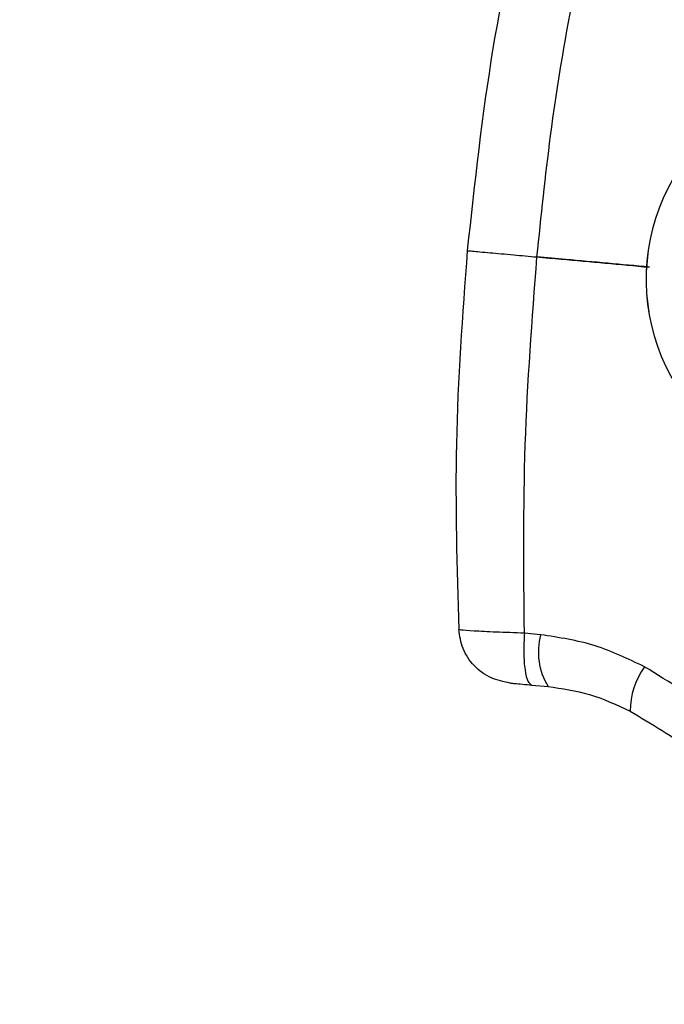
# Model space of a CAD drawing. Header units: inches. Extents: x 170 to 284, y 215 to 248.
# Tile 139 of 195: x 186.1061 to 186.1571, y 224.4551 to 224.5329. Entities that reach past the tile are written whole.
import ezdxf

# ---------------------------------------------------------------- set-up
doc = ezdxf.new("R2010")
doc.units = ezdxf.units.IN
doc.header["$LTSCALE"] = 0.25
doc.header["$MEASUREMENT"] = 0
doc.layers.add('ANNOTATIONS', color=1, linetype='Continuous')
doc.layers.add('RH BENCH MOUNT', color=7, linetype='Continuous')
doc.styles.add('ARIAL', font='arial.ttf', dxfattribs={"height": 0.09375})
doc.dimstyles.new('STANDARD$0', dxfattribs={"dimtxt": 0.09375, "dimasz": 0.09375, "dimexe": 0.03125, "dimexo": 0.046875, "dimgap": 0.09, "dimtad": 0, "dimtih": 1, "dimtoh": 1, "dimdec": 4, "dimzin": 0, "dimdsep": 46, "dimtxsty": 'ARIAL', "dimcen": 0.09, "dimadec": 0, "dimazin": 0, "dimtfac": 1, "dimtdec": 4, "dimtofl": 0, "dimtmove": 0, "dimatfit": 1, "dimfxl": 1, "dimtolj": 1, "dimtzin": 0, "dimarcsym": 0})

# ---------------------------------------------------------------- blocks, each defined once
blk = doc.blocks.new('*D44')
at = {"layer": 'ANNOTATIONS', "color": 0, "lineweight": -2, "transparency": 16777216}
for p, q in [((185.9644948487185, 225.4792255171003), (185.9644948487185, 226.2131025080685)), ((187.3643717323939, 224.3791894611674), (187.3643717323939, 226.2131025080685)), ((186.0582448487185, 226.1818525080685), (186.3541591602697, 226.1818525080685)), ((187.2706217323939, 226.1818525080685), (186.9747074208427, 226.1818525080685))]:
    blk.add_line(p, q, dxfattribs=at)
at = {"layer": 'ANNOTATIONS', "color": 0, "transparency": 16777216}
for points in [[(186.0582448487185, 226.1974775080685), (186.0582448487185, 226.1662275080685), (185.9644948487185, 226.1818525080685)], [(187.2706217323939, 226.1974775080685), (187.2706217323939, 226.1662275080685), (187.3643717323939, 226.1818525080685)]]:
    blk.add_solid(points, dxfattribs=at)
at = {"layer": 'defpoints', "color": 0, "transparency": 16777216}
for p in [(187.3643717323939, 226.1818525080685), (185.9644948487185, 225.4323505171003), (187.3643717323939, 224.3323144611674)]:
    blk.add_point(p, dxfattribs=at)
at = {"layer": 'ANNOTATIONS', "color": 0, "transparency": 16777216, "insert": (186.6644332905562, 226.1818525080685), "char_height": 0.09375, "attachment_point": 5, "style": 'ARIAL'}
blk.add_mtext('\\A1;DIM "A"', dxfattribs=at)

msp = doc.modelspace()

# ---------------------------------------------------------------- hatches: boundary and pattern name
at = {"layer": 'RH BENCH MOUNT'}
h = msp.add_hatch(dxfattribs=at)
h.set_pattern_fill('ANSI31', color=256, scale=0.34241245, angle=2.8e-322, style=0)
h.set_pattern_definition([(45, (176.1263761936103, 218.320867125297), (-0.03026527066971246, 0.03026527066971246), [])])
edge = h.paths.add_edge_path(flags=0)
edge.add_arc((186.41301658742, 224.2130895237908), 0.021400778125, 89.9999999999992, 390.52248781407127, ccw=False)
edge.add_line((186.41301658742, 224.2344903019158), (186.485779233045, 224.2344903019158))
edge.add_arc((186.485779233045, 224.6453852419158), 0.4108949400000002, 270, 450.0000000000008)
edge.add_line((186.485779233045, 225.0562801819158), (186.00212164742, 225.0562801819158))
edge.add_arc((186.00212164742, 225.0605603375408), 0.004280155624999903, 180.0000000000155, 269.9999999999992, ccw=False)
edge.add_line((185.997841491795, 225.0605603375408), (185.997841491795, 225.1033618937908))
edge.add_arc((186.00212164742, 225.1033618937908), 0.004280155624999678, 360, 540, ccw=False)
edge.add_line((186.006401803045, 225.1033618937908), (186.006401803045, 225.0605603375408))
edge.add_line((186.006401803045, 225.0605603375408), (186.003169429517, 225.0605603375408))
edge.add_line((186.003169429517, 225.0605603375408), (186.003169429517, 225.1033618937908))
edge.add_arc((186.00212164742, 225.1033618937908), 0.001047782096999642, 360, 540.0000000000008)
edge.add_line((186.001073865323, 225.1033618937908), (186.001073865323, 225.0605603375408))
edge.add_arc((186.00212164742, 225.0605603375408), 0.001047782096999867, 180, 270)
edge.add_line((186.00212164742, 225.0595125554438), (186.485779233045, 225.0595125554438))
edge.add_arc((186.485779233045, 224.6453852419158), 0.4141273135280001, 269.9999999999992, 450, ccw=False)
edge.add_line((186.485779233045, 224.2312579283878), (186.41301658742, 224.2312579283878))
edge.add_arc((186.41301658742, 224.2130895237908), 0.018168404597, 450.0000000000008, 750.5224878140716)
edge.add_arc((186.4277648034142, 224.221784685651), 0.001047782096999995, 390.5224878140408, 495.0000000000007)
edge.add_line((186.4270239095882, 224.222525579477), (186.4183287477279, 224.2138304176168))
edge.add_line((186.4183287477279, 224.2138304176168), (186.4160431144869, 224.2161160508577))
edge.add_line((186.4160431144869, 224.2161160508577), (186.4247382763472, 224.224811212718))
edge.add_arc((186.4277648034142, 224.221784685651), 0.004280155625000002, 390.522487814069, 495.0000000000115, ccw=False)
h = msp.add_hatch(dxfattribs=at)
h.set_pattern_fill('ANSI31', color=256, scale=0.34241245, style=0)
h.set_pattern_definition([(45, (176.0930244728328, 218.320867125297), (-0.03026527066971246, 0.03026527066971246), [])])
edge = h.paths.add_edge_path(flags=0)
edge.add_line((186.4524275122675, 225.0520000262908), (186.1100150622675, 225.0520000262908))
edge.add_line((186.1100150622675, 225.0520000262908), (186.1100150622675, 225.0562801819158))
edge.add_line((186.1100150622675, 225.0562801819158), (186.4524275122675, 225.0562801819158))
edge.add_arc((186.4524275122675, 224.6453852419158), 0.4108949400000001, 269.9999999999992, 450, ccw=False)
edge.add_line((186.4524275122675, 224.2344903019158), (186.3796648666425, 224.2344903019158))
edge.add_line((186.3796648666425, 224.2344903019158), (186.3796648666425, 224.2387704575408))
edge.add_line((186.3796648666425, 224.2387704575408), (186.4524275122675, 224.2387704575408))
edge.add_arc((186.4524275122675, 224.6453852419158), 0.406614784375, 270, 450.0000000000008)

# ---------------------------------------------------------------- linework, layer by layer
for p, q in [((186.1472924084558, 224.4842879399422), (186.1460091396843, 224.4844140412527)), ((186.1466042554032, 224.4803114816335), (186.1478805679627, 224.4801930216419))]:
    msp.add_line(p, q, dxfattribs=at)
for centre, radius, start, end in [((186.1715641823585, 224.5123814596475), 0.01593228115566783, 125.526803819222, 223.8416457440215), ((186.1715657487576, 224.512381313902), 0.01593228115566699, 125.5268038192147, 223.8416457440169), ((186.1524005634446, 224.482931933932), 0.005285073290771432, 165.1331995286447, 211.2139626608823), ((186.1604906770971, 224.4782204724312), 0.006116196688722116, 144.6932917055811, 179.800904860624)]:
    msp.add_arc(centre, radius, start, end, dxfattribs=at)
for points, knots in [([(186.1415220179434, 224.5146760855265), (186.1421010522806, 224.5200241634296), (186.1432217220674, 224.5303748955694), (186.145456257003, 224.5405427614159), (186.1465362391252, 224.5454570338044)], [0, 0, 0, 0, 0.5166859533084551, 1, 1, 1, 1]), ([(186.1470057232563, 224.514178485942), (186.1473363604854, 224.5173739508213), (186.148050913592, 224.5242797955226), (186.1497365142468, 224.5345937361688), (186.1513344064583, 224.5416449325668), (186.1521078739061, 224.5450580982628)], [0, 0, 0, 0, 0.3076441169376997, 0.6648617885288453, 1, 1, 1, 1]), ([(186.1408528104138, 224.4847042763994), (186.1407078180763, 224.4895970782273), (186.1404116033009, 224.4995929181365), (186.1411461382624, 224.5095718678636), (186.1415211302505, 224.5146662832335)], [0, 0, 0, 0, 0.4894838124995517, 1, 1, 1, 1]), ([(186.1415621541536, 224.5146625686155), (186.1415567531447, 224.5146630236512), (186.1415418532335, 224.5146642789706), (186.1419756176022, 224.5146248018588), (186.1431058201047, 224.5145222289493), (186.1449885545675, 224.5143515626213), (186.1463773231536, 224.514225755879), (186.1470048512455, 224.5141689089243)], [0, 0, 0, 0, 0.09013511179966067, 0.248658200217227, 0.5414135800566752, 0.7927834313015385, 1, 1, 1, 1]), ([(186.15589328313, 224.5133709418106), (186.153690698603, 224.5135710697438), (186.1507284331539, 224.5138402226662), (186.147765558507, 224.5141094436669), (186.1470057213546, 224.5141784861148)], [0, 0, 0, 0, 0.7435473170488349, 1, 1, 1, 1]), ([(186.1460142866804, 224.484414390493), (186.1459647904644, 224.4893804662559), (186.1458658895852, 224.4993034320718), (186.1466254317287, 224.509216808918), (186.1470048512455, 224.5141689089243)], [0, 0, 0, 0, 0.5004628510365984, 1, 1, 1, 1]), ([(186.1470048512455, 224.5141689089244), (186.147640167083, 224.5141111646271), (186.1506032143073, 224.5138418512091), (186.153565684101, 224.5135725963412), (186.1558929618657, 224.5133610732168)], [0, 0, 0, 0, 0.2144129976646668, 1, 1, 1, 1]), ([(186.1448886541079, 224.4804707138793), (186.1443791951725, 224.4805707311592), (186.1433254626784, 224.4807776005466), (186.1419950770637, 224.4817749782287), (186.1410606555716, 224.4831437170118), (186.140905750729, 224.484197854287), (186.1408307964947, 224.4847079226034)], [0, 0, 0, 0, 0.2415860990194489, 0.4996813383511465, 0.7579094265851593, 0.9999999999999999, 0.9999999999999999, 0.9999999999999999, 0.9999999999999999]), ([(186.1460142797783, 224.4844146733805), (186.1452396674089, 224.4844405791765), (186.1436806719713, 224.4844927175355), (186.1419333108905, 224.4845821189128), (186.1409224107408, 224.4846579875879), (186.1409312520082, 224.4846921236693), (186.1409347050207, 224.4847054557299)], [0, 0, 0, 0, 0.2719162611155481, 0.5472623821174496, 0.8231804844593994, 0.9999999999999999, 0.9999999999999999, 0.9999999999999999, 0.9999999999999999]), ([(186.1460142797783, 224.4844146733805), (186.1459888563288, 224.4838936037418), (186.1459361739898, 224.4828138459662), (186.146039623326, 224.4814541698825), (186.1462671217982, 224.4805125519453), (186.1464945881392, 224.4803769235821), (186.1466043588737, 224.48031147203)], [0, 0, 0, 0, 0.2412900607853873, 0.4999999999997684, 0.7587099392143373, 1, 1, 1, 1]), ([(186.1554994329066, 224.4817553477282), (186.1542158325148, 224.4823745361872), (186.1515957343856, 224.4836384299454), (186.1487460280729, 224.4840685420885), (186.1472924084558, 224.4842879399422)], [0, 0, 0, 0, 0.4899054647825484, 1, 1, 1, 1]), ([(186.1662523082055, 224.4732043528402), (186.1662522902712, 224.4732043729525), (186.1647412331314, 224.4748989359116), (186.1614010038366, 224.4781420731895), (186.1574881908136, 224.4805377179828), (186.1554994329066, 224.4817553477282)], [0, 0, 0, 0, 5.836249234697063e-06, 0.4917349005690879, 1, 1, 1, 1]), ([(186.1448889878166, 224.4804706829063), (186.1448878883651, 224.4804707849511), (186.1448017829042, 224.4804787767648), (186.1449017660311, 224.480469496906), (186.1452222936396, 224.4804397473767), (186.1458259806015, 224.4803837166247), (186.1463458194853, 224.4803354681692), (186.1466043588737, 224.48031147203)], [0, 0, 0, 0, 0.003230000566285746, 0.252963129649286, 0.503230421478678, 0.7529340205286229, 1, 1, 1, 1]), ([(186.1478805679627, 224.4801930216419), (186.1489815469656, 224.4800368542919), (186.1512272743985, 224.479718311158), (186.1533118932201, 224.478740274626), (186.154374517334, 224.4782417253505)], [0, 0, 0, 0, 0.4902549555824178, 1, 1, 1, 1]), ([(186.154374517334, 224.4782417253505), (186.156072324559, 224.4772383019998), (186.1595271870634, 224.4751964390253), (186.1623705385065, 224.4723001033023), (186.163816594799, 224.4708271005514)], [0, 0, 0, 0, 0.4914254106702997, 1, 1, 1, 1])]:
    msp.add_open_spline(points, degree=3, knots=knots, dxfattribs=at)

# ---------------------------------------------------------------- dimensions: what is measured, and where the dimension line sits
at = {"layer": 'ANNOTATIONS'}
dim = msp.add_linear_dim(base=(187.3643717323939, 226.1818525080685), p1=(185.9644948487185, 225.4323505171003), p2=(187.3643717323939, 224.3323144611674), text='DIM "A"', dimstyle='STANDARD$0', dxfattribs=at)
dim.commit()
dim.dimension.update_dxf_attribs({"geometry": '*D44', "text_midpoint": (186.6644332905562, 226.1818525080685)})

doc.saveas('drawing.dxf')
